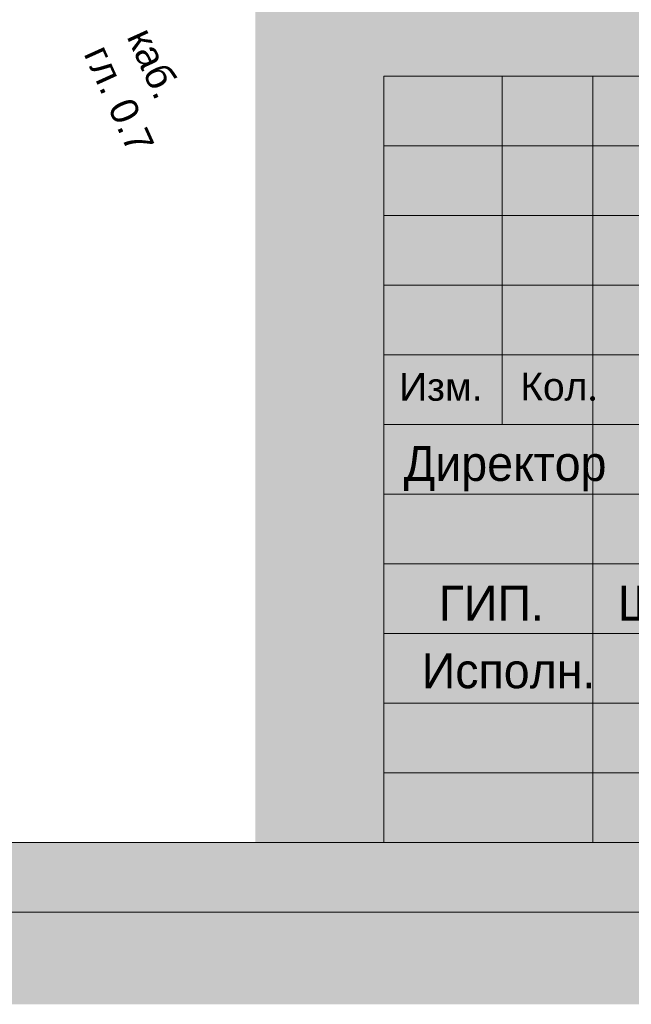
# Model space of a CAD drawing. Header units: millimetres. Extents: x 918404 to 1362154, y 4120617 to 4364104.
# Tile 104 of 256: x 942833 to 947227, y 4225729 to 4232796. Entities that reach past the tile are written whole.
import ezdxf

# ---------------------------------------------------------------- set-up
doc = ezdxf.new("R2010")
doc.units = ezdxf.units.MM
doc.header["$MEASUREMENT"] = 0
for name, color, linetype, lineweight in [('(019) Связь_Ном._пера__7', 7, 'Continuous', 18), ('0_Ном._пера__174', 174, 'Continuous', 18), ('0_Ном._пера__255', 255, 'Continuous', 18), ('0_Ном._пера__7', 7, 'Continuous', 18), ('Text blocks_Ном._пера__1_Ном._пера__7', 7, 'Continuous', 18)]:
    doc.layers.add(name, color=color, linetype=linetype, lineweight=lineweight)
doc.styles.add('СГЕНЕРИР_СТИЛЬ_1', font='arial.ttf')
doc.styles.add('СГЕНЕРИР_СТИЛЬ_7', font='txt')

msp = doc.modelspace()

# ---------------------------------------------------------------- hatches: boundary and pattern name
at = {"layer": '0_Ном._пера__255', "linetype": 'Continuous'}
h = msp.add_hatch(color=256, dxfattribs=at)
h.paths.add_polyline_path([(921758.4, 4256735.6), (921758.4, 4225729.3), (965138, 4225729.3), (965138, 4256735.6)])
h.paths.add_polyline_path([(925842.5, 4226891.6), (925842.5, 4254335.7), (949743.4, 4254335.7), (949743.4, 4246766.4), (950980.5, 4246766.4), (950980.5, 4232899.9), (944525.3, 4232899.9), (944525.3, 4226891.6)], flags=0)

# ---------------------------------------------------------------- linework, layer by layer
at = {"layer": '0_Ном._пера__174', "linetype": 'Continuous', "flags": 128}
for points in [[(922449.1, 4226391.6), (922449.1, 4255671.6), (964449.1, 4255671.6), (964449.1, 4226391.6)], [(924449.1, 4255171.6), (963949.1, 4255171.6), (963949.1, 4226891.6), (924449.1, 4226891.6)]]:
    msp.add_lwpolyline(points, close=True, dxfattribs=at)
at = {"layer": '0_Ном._пера__7', "linetype": 'Continuous'}
for p, q in [((945449.1, 4232391.6), (963949.1, 4232391.6)), ((945449.1, 4226891.6), (945449.1, 4232391.6)), ((946299.1, 4229891.6), (946299.1, 4232391.6)), ((946949.1, 4226891.6), (946949.1, 4232391.6)), ((945449.1, 4231891.6), (951949.1, 4231891.6)), ((945449.1, 4231891.6), (951949.1, 4231891.6)), ((945449.1, 4231891.6), (951949.1, 4231891.6)), ((945449.1, 4231391.6), (951949.1, 4231391.6)), ((945449.1, 4231391.6), (951949.1, 4231391.6)), ((945449.1, 4231391.6), (951949.1, 4231391.6)), ((945449.1, 4230891.6), (951949.1, 4230891.6)), ((945449.1, 4230891.6), (951949.1, 4230891.6)), ((945449.1, 4230891.6), (950949.1, 4230891.6)), ((945449.1, 4230391.6), (951949.1, 4230391.6)), ((945449.1, 4230391.6), (951949.1, 4230391.6)), ((945449.1, 4230391.6), (951949.1, 4230391.6)), ((945449.1, 4229891.6), (963949.1, 4229891.6)), ((945449.1, 4229891.6), (963949.1, 4229891.6)), ((945449.1, 4229891.6), (963949.1, 4229891.6)), ((945449.1, 4229391.6), (951949.1, 4229391.6)), ((945449.1, 4229391.6), (951949.1, 4229391.6)), ((945449.1, 4229391.6), (951949.1, 4229391.6)), ((945449.1, 4229391.6), (951949.1, 4229391.6)), ((945449.1, 4229391.6), (951949.1, 4229391.6)), ((945449.1, 4229391.6), (951949.1, 4229391.6)), ((945449.1, 4228891.6), (951949.1, 4228891.6)), ((945449.1, 4228891.6), (951949.1, 4228891.6)), ((945449.1, 4228891.6), (951949.1, 4228891.6)), ((945449.1, 4228391.6), (963949.1, 4228391.6)), ((945449.1, 4228391.6), (963949.1, 4228391.6)), ((945449.1, 4228391.6), (963949.1, 4228391.6)), ((945449.1, 4227891.6), (951949.1, 4227891.6)), ((945449.1, 4227891.6), (951949.1, 4227891.6)), ((945449.1, 4227891.6), (951949.1, 4227891.6)), ((945449.1, 4227391.6), (951949.1, 4227391.6)), ((945449.1, 4227391.6), (951949.1, 4227391.6)), ((945449.1, 4227391.6), (951949.1, 4227391.6))]:
    msp.add_line(p, q, dxfattribs=at)

# ---------------------------------------------------------------- texts
at = {"layer": '(019) Связь_Ном._пера__7', "linetype": 'Continuous', "char_height": 200, "attachment_point": 7, "rotation": 294.34154, "style": 'СГЕНЕРИР_СТИЛЬ_1'}
for s, insert in [('{каб.}', (943596.7, 4232674.6)), ('{гл. 0.7}', (943287.4, 4232552.1))]:
    msp.add_mtext(s, dxfattribs=dict(at, insert=insert))
at = {"layer": '0_Ном._пера__7', "linetype": 'Continuous', "char_height": 200, "attachment_point": 1, "style": 'СГЕНЕРИР_СТИЛЬ_1'}
for s, insert in [('{Изм.}', (945558.8, 4230261.3)), ('\\A1;{\\fArial|b0|i0|c204|p38;Кол\\fTimes New Roman|b0|i0|c204|p22;.}', (946429.3, 4230263.1))]:
    msp.add_mtext(s, dxfattribs=dict(at, insert=insert))
at = {"layer": 'Text blocks_Ном._пера__1_Ном._пера__7', "linetype": 'Continuous', "char_height": 250, "attachment_point": 2, "style": 'СГЕНЕРИР_СТИЛЬ_7'}
for s, insert in [('{  Директор}', (946227.1, 4229735.9)), ('{ГИП.}', (946220.6, 4228733.1)), ('{Шомуратов М.}', (948251.9, 4228733.1)), ('{  Исполн.}', (946252.2, 4228247.9))]:
    msp.add_mtext(s, dxfattribs=dict(at, insert=insert))

doc.saveas('drawing.dxf')
